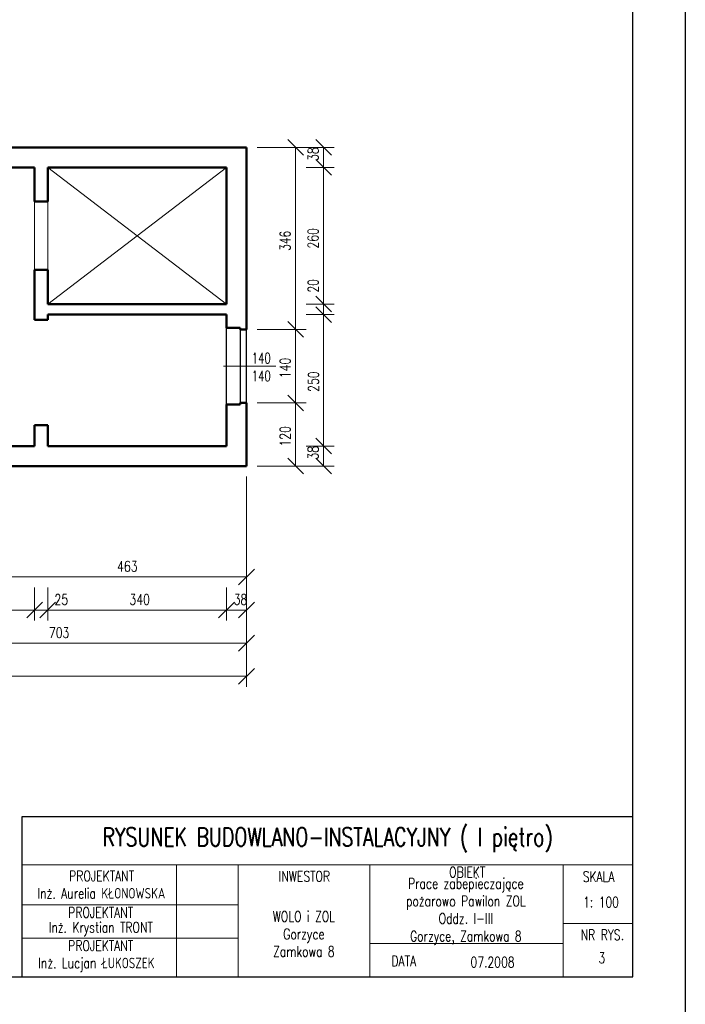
# Model space of a CAD drawing. Header units: millimetres. Extents: x -56112 to 30506, y -136199 to -2178.
# Tile 24 of 45: x 17851 to 30506, y -106021 to -87295. Entities that reach past the tile are written whole.
import ezdxf
from ezdxf.enums import TextEntityAlignment as Align

# ---------------------------------------------------------------- set-up
doc = ezdxf.new("R2010")
doc.units = ezdxf.units.MM
doc.header["$LTSCALE"] = 10
doc.header["$MEASUREMENT"] = 0
doc.header["$PDMODE"] = 35
doc.layers.get('0').update_dxf_attribs({"lineweight": 15})
for name, color, linetype, lineweight in [('L001', 1, 'Continuous', 18), ('L002', 2, 'Continuous', 25), ('L003', 3, 'Continuous', 50)]:
    doc.layers.add(name, color=color, linetype=linetype, lineweight=lineweight)
doc.layers.add('L004', color=4, linetype='Continuous')
doc.styles.get("Standard").update_dxf_attribs({"font": 'simplex.shx', "width": 0.75, "height": 200})
doc.dimstyles.new('1_100', dxfattribs={"dimtxt": 200, "dimasz": 300, "dimexe": 200, "dimexo": 200, "dimgap": 100, "dimtad": 1, "dimdec": 0, "dimlfac": 0.1, "dimtxsty": 'Standard', "dimblk": 'OBLIQUE', "dimcen": 250, "dimdle": 2, "dimclrt": 2, "dimadec": 0, "dimazin": 0, "dimtfac": 1, "dimtdec": 0, "dimtmove": 1, "dimatfit": 3, "dimfxl": 1, "dimarcsym": 0})

# ---------------------------------------------------------------- blocks, each defined once
blk = doc.blocks.new('_Oblique')
at = {"layer": 'L004', "color": 0, "lineweight": -2}
blk.add_line((-0.5, -0.5), (0.5, 0.5), dxfattribs=at)
blk = doc.blocks.new('*D1933')
at = {"layer": 'Defpoints'}
for p in [(-43796, -93024), (22164, -95784), (-10767, -99582), (22164, -99783)]:
    blk.add_point(p, dxfattribs=at)
at = {"layer": 'L001'}
for p, q in [((-43796, -93224), (-43796, -99983)), ((22164, -95984), (22164, -99983)), ((-43796, -99783), (22164, -99783))]:
    blk.add_line(p, q, dxfattribs=at)
at = {"layer": 'L001', "xscale": 300, "yscale": 300, "zscale": 300, "rotation": 180}
blk.add_blockref('_Oblique', (-43796, -99783), dxfattribs=at)
at = {"layer": 'L001', "xscale": 300, "yscale": 300, "zscale": 300}
blk.add_blockref('_Oblique', (22164, -99783), dxfattribs=at)
at = {"layer": 'L001', "color": 2, "linetype": 'Continuous', "width": 0.75}
blk.add_text('6596', height=200, dxfattribs=at).set_placement((-11028, -99582), align=Align.MIDDLE_LEFT)
blk = doc.blocks.new('*D1935')
at = {"layer": 'Defpoints'}
for p in [(15134, -96684), (18134, -97893), (16585, -98322), (18134, -98523)]:
    blk.add_point(p, dxfattribs=at)
at = {"layer": 'L001'}
for p, q in [((15134, -96884), (15134, -98723)), ((18134, -98093), (18134, -98723)), ((15134, -98523), (18134, -98523))]:
    blk.add_line(p, q, dxfattribs=at)
at = {"layer": 'L001', "xscale": 300, "yscale": 300, "zscale": 300, "rotation": 180}
blk.add_blockref('_Oblique', (15134, -98523), dxfattribs=at)
at = {"layer": 'L001', "xscale": 300, "yscale": 300, "zscale": 300}
blk.add_blockref('_Oblique', (18134, -98523), dxfattribs=at)
at = {"layer": 'L001', "color": 2, "linetype": 'Continuous', "width": 0.75}
blk.add_text('300', height=200, dxfattribs=at).set_placement((16392, -98322), align=Align.MIDDLE_LEFT)
blk = doc.blocks.new('*D1936')
at = {"layer": 'Defpoints'}
for p in [(22164, -95784), (15134, -96684), (18600, -98952), (22164, -99153)]:
    blk.add_point(p, dxfattribs=at)
at = {"layer": 'L001'}
for p, q in [((22164, -95984), (22164, -99353)), ((15134, -96884), (15134, -99353)), ((15134, -99153), (22164, -99153))]:
    blk.add_line(p, q, dxfattribs=at)
at = {"layer": 'L001', "xscale": 300, "yscale": 300, "zscale": 300, "rotation": 180}
blk.add_blockref('_Oblique', (15134, -99153), dxfattribs=at)
at = {"layer": 'L001', "xscale": 300, "yscale": 300, "zscale": 300}
blk.add_blockref('_Oblique', (22164, -99153), dxfattribs=at)
at = {"layer": 'L001', "color": 2, "linetype": 'Continuous', "width": 0.75}
blk.add_text('703', height=200, dxfattribs=at).set_placement((18407, -98952), align=Align.MIDDLE_LEFT)
blk = doc.blocks.new('*D1942')
at = {"layer": 'Defpoints'}
for p in [(18384, -97893), (21784, -97893), (20133, -98322), (21784, -98523)]:
    blk.add_point(p, dxfattribs=at)
at = {"layer": 'L001'}
for p, q in [((18384, -98093), (18384, -98723)), ((21784, -98093), (21784, -98723)), ((18384, -98523), (21784, -98523))]:
    blk.add_line(p, q, dxfattribs=at)
at = {"layer": 'L001', "xscale": 300, "yscale": 300, "zscale": 300, "rotation": 180}
blk.add_blockref('_Oblique', (18384, -98523), dxfattribs=at)
at = {"layer": 'L001', "xscale": 300, "yscale": 300, "zscale": 300}
blk.add_blockref('_Oblique', (21784, -98523), dxfattribs=at)
at = {"layer": 'L001', "color": 2, "linetype": 'Continuous', "width": 0.75}
blk.add_text('340', height=200, dxfattribs=at).set_placement((19940, -98322), align=Align.MIDDLE_LEFT)
blk = doc.blocks.new('*D1943')
at = {"layer": 'Defpoints'}
for p in [(17534, -95784), (22164, -95784), (19898, -97692), (22164, -97893)]:
    blk.add_point(p, dxfattribs=at)
at = {"layer": 'L001'}
for p, q in [((17534, -95984), (17534, -98093)), ((22164, -95984), (22164, -98093)), ((17534, -97893), (22164, -97893))]:
    blk.add_line(p, q, dxfattribs=at)
at = {"layer": 'L001', "xscale": 300, "yscale": 300, "zscale": 300, "rotation": 180}
blk.add_blockref('_Oblique', (17534, -97893), dxfattribs=at)
at = {"layer": 'L001', "xscale": 300, "yscale": 300, "zscale": 300}
blk.add_blockref('_Oblique', (22164, -97893), dxfattribs=at)
at = {"layer": 'L001', "color": 2, "linetype": 'Continuous', "width": 0.75}
blk.add_text('463', height=200, dxfattribs=at).set_placement((19705, -97692), align=Align.MIDDLE_LEFT)
blk = doc.blocks.new('*D1583')
at = {"layer": 'Defpoints'}
for p in [(18134, -97893), (18384, -97893), (18384, -98523), (18635, -98523)]:
    blk.add_point(p, dxfattribs=at)
at = {"layer": 'L001'}
for p, q in [((18134, -98093), (18134, -98723)), ((18384, -98093), (18384, -98723)), ((18132, -98523), (18134, -98523)), ((18134, -98523), (18384, -98523)), ((18757, -98523), (18384, -98523))]:
    blk.add_line(p, q, dxfattribs=at)
at = {"layer": 'L001', "xscale": 300, "yscale": 300, "zscale": 300}
blk.add_blockref('_Oblique', (18134, -98523), dxfattribs=at)
at = {"layer": 'L001', "xscale": 300, "yscale": 300, "zscale": 300, "rotation": 180}
blk.add_blockref('_Oblique', (18384, -98523), dxfattribs=at)
at = {"layer": 'L001', "color": 2, "linetype": 'Continuous', "width": 0.75}
blk.add_text('25', height=200, dxfattribs=at).set_placement((18514, -98323), align=Align.MIDDLE_LEFT)
blk = doc.blocks.new('*D1584')
at = {"layer": 'Defpoints'}
for p in [(22164, -95784), (21784, -97893), (22041, -98523), (22164, -98523)]:
    blk.add_point(p, dxfattribs=at)
at = {"layer": 'L001'}
for p, q in [((22164, -95984), (22164, -98723)), ((21784, -98093), (21784, -98723)), ((21782, -98523), (21784, -98523)), ((21784, -98523), (22164, -98523)), ((22166, -98523), (22164, -98523))]:
    blk.add_line(p, q, dxfattribs=at)
at = {"layer": 'L001', "xscale": 300, "yscale": 300, "zscale": 300}
blk.add_blockref('_Oblique', (21784, -98523), dxfattribs=at)
at = {"layer": 'L001', "xscale": 300, "yscale": 300, "zscale": 300, "rotation": 180}
blk.add_blockref('_Oblique', (22164, -98523), dxfattribs=at)
at = {"layer": 'L001', "color": 2, "linetype": 'Continuous', "width": 0.75}
blk.add_text('38', height=200, dxfattribs=at).set_placement((21920, -98323), align=Align.MIDDLE_LEFT)
blk = doc.blocks.new('*D1665')
at = {"layer": 'Defpoints'}
for p in [(22164, -89724), (23630, -89724), (23630, -89857), (23098, -90104)]:
    blk.add_point(p, dxfattribs=at)
at = {"layer": 'L001'}
for p, q in [((22364, -89724), (23830, -89724)), ((23630, -89722), (23630, -89724)), ((23630, -90104), (23630, -89724)), ((23298, -90104), (23830, -90104)), ((23630, -90106), (23630, -90104))]:
    blk.add_line(p, q, dxfattribs=at)
at = {"layer": 'L001', "xscale": 300, "yscale": 300, "zscale": 300}
for p, rotation in [((23630, -89724), 270), ((23630, -90104), 90)]:
    blk.add_blockref('_Oblique', p, dxfattribs=dict(at, rotation=rotation))
at = {"layer": 'L001', "color": 2, "linetype": 'Continuous', "width": 0.75}
blk.add_text('38', height=200, rotation=90, dxfattribs=at).set_placement((23430, -89979), align=Align.MIDDLE_LEFT)
blk = doc.blocks.new('*D1666')
at = {"layer": 'Defpoints'}
for p in [(23098, -95404), (23630, -95404), (23630, -95537), (22164, -95784)]:
    blk.add_point(p, dxfattribs=at)
at = {"layer": 'L001'}
for p, q in [((23298, -95404), (23830, -95404)), ((23630, -95402), (23630, -95404)), ((23630, -95784), (23630, -95404)), ((22364, -95784), (23830, -95784)), ((23630, -95786), (23630, -95784))]:
    blk.add_line(p, q, dxfattribs=at)
at = {"layer": 'L001', "xscale": 300, "yscale": 300, "zscale": 300}
for p, rotation in [((23630, -95404), 270), ((23630, -95784), 90)]:
    blk.add_blockref('_Oblique', p, dxfattribs=dict(at, rotation=rotation))
at = {"layer": 'L001', "color": 2, "linetype": 'Continuous', "width": 0.75}
blk.add_text('38', height=200, rotation=90, dxfattribs=at).set_placement((23430, -95659), align=Align.MIDDLE_LEFT)
blk = doc.blocks.new('*D1985')
at = {"layer": 'Defpoints'}
for p in [(22164, -89724), (23098, -89724), (22897, -91503), (22164, -93184)]:
    blk.add_point(p, dxfattribs=at)
at = {"layer": 'L001'}
for p, q in [((22364, -89724), (23298, -89724)), ((23098, -93184), (23098, -89724)), ((22364, -93184), (23298, -93184))]:
    blk.add_line(p, q, dxfattribs=at)
at = {"layer": 'L001', "xscale": 300, "yscale": 300, "zscale": 300}
for p, rotation in [((23098, -89724), 90), ((23098, -93184), 270)]:
    blk.add_blockref('_Oblique', p, dxfattribs=dict(at, rotation=rotation))
at = {"layer": 'L001', "color": 2, "linetype": 'Continuous', "width": 0.75}
blk.add_text('346', height=200, rotation=90, dxfattribs=at).set_placement((22897, -91693), align=Align.MIDDLE_LEFT)
blk = doc.blocks.new('*D1986')
at = {"layer": 'Defpoints'}
for p in [(22164, -93184), (23098, -93184), (22897, -93933), (22164, -94584)]:
    blk.add_point(p, dxfattribs=at)
at = {"layer": 'L001'}
for p, q in [((22364, -93184), (23298, -93184)), ((23098, -94584), (23098, -93184)), ((22364, -94584), (23298, -94584))]:
    blk.add_line(p, q, dxfattribs=at)
at = {"layer": 'L001', "xscale": 300, "yscale": 300, "zscale": 300}
for p, rotation in [((23098, -93184), 90), ((23098, -94584), 270)]:
    blk.add_blockref('_Oblique', p, dxfattribs=dict(at, rotation=rotation))
at = {"layer": 'L001', "color": 2, "linetype": 'Continuous', "width": 0.75}
blk.add_text('140', height=200, rotation=90, dxfattribs=at).set_placement((22897, -94112), align=Align.MIDDLE_LEFT)
blk = doc.blocks.new('*D1987')
at = {"layer": 'Defpoints'}
for p in [(22164, -94584), (23098, -94584), (22897, -95233), (22164, -95784)]:
    blk.add_point(p, dxfattribs=at)
at = {"layer": 'L001'}
for p, q in [((22364, -94584), (23298, -94584)), ((23098, -95784), (23098, -94584)), ((22364, -95784), (23298, -95784))]:
    blk.add_line(p, q, dxfattribs=at)
at = {"layer": 'L001', "xscale": 300, "yscale": 300, "zscale": 300}
for p, rotation in [((23098, -94584), 90), ((23098, -95784), 270)]:
    blk.add_blockref('_Oblique', p, dxfattribs=dict(at, rotation=rotation))
at = {"layer": 'L001', "color": 2, "linetype": 'Continuous', "width": 0.75}
blk.add_text('120', height=200, rotation=90, dxfattribs=at).set_placement((22897, -95412), align=Align.MIDDLE_LEFT)
blk = doc.blocks.new('*D1670')
at = {"layer": 'Defpoints'}
for p in [(23630, -92363), (23098, -92704), (23630, -92704), (23098, -92904)]:
    blk.add_point(p, dxfattribs=at)
at = {"layer": 'L001'}
for p, q in [((23630, -92242), (23630, -92704)), ((23298, -92704), (23830, -92704)), ((23630, -92904), (23630, -92704)), ((23298, -92904), (23830, -92904)), ((23630, -92906), (23630, -92904))]:
    blk.add_line(p, q, dxfattribs=at)
at = {"layer": 'L001', "xscale": 300, "yscale": 300, "zscale": 300}
for p, rotation in [((23630, -92704), 270), ((23630, -92904), 90)]:
    blk.add_blockref('_Oblique', p, dxfattribs=dict(at, rotation=rotation))
at = {"layer": 'L001', "color": 2, "linetype": 'Continuous', "width": 0.75}
blk.add_text('20', height=200, rotation=90, dxfattribs=at).set_placement((23430, -92485), align=Align.MIDDLE_LEFT)
blk = doc.blocks.new('*D1988')
at = {"layer": 'Defpoints'}
for p in [(23098, -92904), (23630, -92904), (23438, -94178), (23098, -95404)]:
    blk.add_point(p, dxfattribs=at)
at = {"layer": 'L001'}
for p, q in [((23298, -92904), (23830, -92904)), ((23630, -95404), (23630, -92904)), ((23298, -95404), (23830, -95404))]:
    blk.add_line(p, q, dxfattribs=at)
at = {"layer": 'L001', "xscale": 300, "yscale": 300, "zscale": 300}
for p, rotation in [((23630, -92904), 90), ((23630, -95404), 270)]:
    blk.add_blockref('_Oblique', p, dxfattribs=dict(at, rotation=rotation))
at = {"layer": 'L001', "color": 2, "linetype": 'Continuous', "width": 0.75}
blk.add_text('250', height=200, rotation=90, dxfattribs=at).set_placement((23438, -94371), align=Align.MIDDLE_LEFT)
blk = doc.blocks.new('*D1989')
at = {"layer": 'Defpoints'}
for p in [(23098, -90104), (23630, -90104), (23429, -91453), (23098, -92704)]:
    blk.add_point(p, dxfattribs=at)
at = {"layer": 'L001'}
for p, q in [((23298, -90104), (23830, -90104)), ((23630, -92704), (23630, -90104)), ((23298, -92704), (23830, -92704))]:
    blk.add_line(p, q, dxfattribs=at)
at = {"layer": 'L001', "xscale": 300, "yscale": 300, "zscale": 300}
for p, rotation in [((23630, -90104), 90), ((23630, -92704), 270)]:
    blk.add_blockref('_Oblique', p, dxfattribs=dict(at, rotation=rotation))
at = {"layer": 'L001', "color": 2, "linetype": 'Continuous', "width": 0.75}
blk.add_text('260', height=200, rotation=90, dxfattribs=at).set_placement((23429, -91646), align=Align.MIDDLE_LEFT)

msp = doc.modelspace()

# ---------------------------------------------------------------- linework, layer by layer
at = {"color": 7, "linetype": 'Continuous'}
for p, q in [((17894.1, -103369.9, 0), (29505.6, -103369.9, 0)), ((20832.9, -103369.9, 0), (20832.9, -105499.4, 0)), ((22004.7, -103380.6, 0), (22004.7, -105489.8, 0)), ((24506.8, -103369.9, 0), (24506.8, -105499.4, 0)), ((28185.9, -103369.9, 0), (28186.1, -105499.4, 0)), ((17891.4, -104129.5, 0), (22004.7, -104129.5, 0)), ((29505.6, -104485.4, 0), (28186, -104485.4, 0)), ((17894.1, -104765.3, 0), (22004.7, -104765.3, 0)), ((24504.1, -104866, 0), (28185.9, -104866, 0))]:
    msp.add_line(p, q, dxfattribs=at)
at = {"layer": 'Defpoints'}
msp.add_3dface([(-51868.7, -76799.4, 0), (30505.6, -76799.4, 0), (30505.6, -106499.4, 0), (-51868.7, -106499.4, 0)], dxfattribs=at)
at = {"layer": 'L001'}
for p, q in [((18384, -90104.4), (21784, -92704.4)), ((18384, -92704.4), (21784, -90104.4)), ((18134, -90754.4), (18134, -92054.4)), ((18384, -90754.4), (18384, -92054.4)), ((21726.5, -93884.4), (22722.7, -93884.4))]:
    msp.add_line(p, q, dxfattribs=at)
at = {"layer": 'L002'}
for p, q in [((21784, -94614.4), (21784, -93154.4)), ((22044, -93184.4), (22044, -94584.4)), ((22164, -94584.4), (22164, -93184.4))]:
    msp.add_line(p, q, dxfattribs=at)
at = {"layer": 'L003'}
for p, q in [((15134, -89724.4), (22164, -89724.4)), ((22164, -89724.4), (22164, -93184.4)), ((15134, -90104.4), (18134, -90104.4)), ((18134, -90104.4), (18134, -90754.4)), ((18384, -90104.4), (21784, -90104.4)), ((18384, -90104.4), (18384, -90754.4)), ((21784, -90104.4), (21784, -92704.4)), ((18134, -90754.4), (18384, -90754.4)), ((18134, -92054.4), (18134, -93004.4)), ((18134, -92054.4), (18384, -92054.4)), ((18384, -92054.4), (18384, -92704.4)), ((18384, -92704.4), (21784, -92704.4)), ((18134, -93004.4), (18384, -93004.4)), ((18384, -92904.4), (21784, -92904.4)), ((18384, -92904.4), (18384, -93004.4)), ((21784, -93154.4), (21784, -92904.4)), ((21784, -93154.4), (22044, -93154.4)), ((22044, -93154.4), (22044, -93184.4)), ((22164, -93184.4), (22044, -93184.4)), ((21784, -94614.4), (21784, -95404.4)), ((21784, -94614.4), (22044, -94614.4)), ((22164, -94584.4), (22044, -94584.4)), ((22044, -94614.4), (22044, -94584.4)), ((22164, -94584.4), (22164, -95784.4)), ((18134, -95004.4), (18384, -95004.4)), ((18134, -95004.4), (18134, -95404.4)), ((18384, -95004.4), (18384, -95404.4)), ((17564, -95404.4), (18134, -95404.4)), ((18384, -95404.4), (21784, -95404.4)), ((17534, -95784.4), (22164, -95784.4))]:
    msp.add_line(p, q, dxfattribs=at)
at = {"layer": 'L004'}
for points in [[(29505.6, -77799.4, 0), (-50868.7, -77799.4, 0), (-50868.7, -105499.4, 0), (29505.6, -105499.4, 0)], [(17894.1, -105499.4, 0), (29505.6, -105499.4, 0), (29505.6, -102457.3, 0), (17894.1, -102457.3, 0)]]:
    msp.add_3dface(points, dxfattribs=at)

# ---------------------------------------------------------------- texts
at = {"color": 7, "insert": (23704.3, -102895.2, 0), "char_height": 350, "width": 11197.291, "attachment_point": 5, "rotation": 0, "line_spacing_factor": 1.200298}
msp.add_mtext('RYSUNEK BUDOWLANO-INSTALACYJNY ( I piętro)', dxfattribs=at)
at = {"color": 7, "char_height": 200, "attachment_point": 5, "line_spacing_factor": 0.6003}
for s, insert, width in [('PROJEKTANT', (19408.8, -103580.6, 0), 2364.519), ('INWESTOR', (23263, -103587, 0), 2733.975), ('OBIEKT', (26360.2, -103507.7, 0), 4433.472), ('SKALA', (28857, -103593, 0), 1266.706), ('1: 100', (28903, -104079.1, 0), 1199.71), ('PROJEKTANT', (19391, -104275.8, 0), 1700), ('Inż. Krystian TRONT', (19392.5, -104591.2, 0), 2868.051), ('NR RYS.', (28929.6, -104700.6, 0), 1636.162), ('PROJEKTANT', (19391, -104906.2, 0), 1700), ('3', (28919.1, -105138.7, 0), 1461.147), ('DATA', (25153.7, -105198.1, 0), 1636.162), ('07.2008', (26841.2, -105219.8, 0), 2090.065)]:
    msp.add_mtext(s, dxfattribs=dict(at, insert=insert, width=width))
at = {"color": 7, "char_height": 200, "attachment_point": 5}
for s, insert, width in [('Inż. Aurelia KŁONOWSKA', (19405, -103909.5, 0), 3050), ('Prace zabepieczające\\Ppożarowo Pawilon ZOL\\POddz. I-III\\PGorzyce, Zamkowa 8\\P ', (26333.7, -104423.6, 0), 4338.95), ('WOLO i ZOL\\PGorzyce \\PZamkowa 8', (23254.4, -104683.7, 0), 2499.395), ('Inż. Lucjan ŁUKOSZEK', (19308.9, -105268.8, 0), 2641.721)]:
    msp.add_mtext(s, dxfattribs=dict(at, insert=insert, width=width))
at = {"layer": 'L001', "width": 0.7}
for p in [(22444, -93891.8), (22444, -94231.2)]:
    msp.add_text('140', height=200, dxfattribs=at).set_placement(p, align=Align.BOTTOM_CENTER)

# ---------------------------------------------------------------- dimensions: what is measured, and where the dimension line sits
at = {"layer": 'L001'}
for base, p1, p2, picture, middle in [((23630, -89724.4), (23098.2, -90104.4), (22164, -89724.4), '*D1665', (23630, -89857.4)), ((23630, -92704.4), (23098.2, -92904.4), (23098.2, -92704.4), '*D1670', (23630, -92363.4)), ((23630, -95404.4), (22164, -95784.4), (23098.2, -95404.4), '*D1666', (23630, -95537.4))]:
    dim = msp.add_linear_dim(base=base, p1=p1, p2=p2, angle=90, dimstyle='1_100', dxfattribs=at)
    dim.commit()
    dim.dimension.update_dxf_attribs({"geometry": picture, "text_midpoint": middle, "dimtype": 160})
for base, p1, p2, picture, middle in [((23098.2, -89724.4), (22164, -93184.4), (22164, -89724.4), '*D1985', (22897.2, -91503.4)), ((23630, -90104.4), (23098.2, -92704.4), (23098.2, -90104.4), '*D1989', (23429, -91453.4)), ((23630, -92904.4), (23098.2, -95404.4), (23098.2, -92904.4), '*D1988', (23437.9, -94177.9)), ((23098.2, -93184.4), (22164, -94584.4), (22164, -93184.4), '*D1986', (22897.2, -93933.4)), ((23098.2, -94584.4), (22164, -95784.4), (22164, -94584.4), '*D1987', (22897.2, -95233.4))]:
    dim = msp.add_linear_dim(base=base, p1=p1, p2=p2, angle=90, dimstyle='1_100', override={"dimtad": 0}, dxfattribs=at)
    dim.commit()
    dim.dimension.update_dxf_attribs({"geometry": picture, "text_midpoint": middle, "dimtype": 160})
for base, p1, p2, picture, middle in [((22164, -99783.4), (-43796, -93024.4), (22164, -95784.4), '*D1933', (-10767, -99582.4)), ((22164, -99153.4), (15134, -96684.4), (22164, -95784.4), '*D1936', (18600, -98952.3)), ((22164, -97893.3), (17534, -95784.4), (22164, -95784.4), '*D1943', (19898, -97692.3)), ((18134, -98523.3), (15134, -96684.4), (18134, -97893.3), '*D1935', (16585, -98322.3)), ((21784, -98523.3), (18384, -97893.3), (21784, -97893.3), '*D1942', (20133, -98322.3))]:
    dim = msp.add_linear_dim(base=base, p1=p1, p2=p2, dimstyle='1_100', override={"dimtad": 0}, dxfattribs=at)
    dim.commit()
    dim.dimension.update_dxf_attribs({"geometry": picture, "text_midpoint": middle, "dimtype": 160})
for base, p1, p2, picture, middle in [((22164, -98523.3), (21784, -97893.3), (22164, -95784.4), '*D1584', (22041, -98523.3)), ((18384, -98523.3), (18134, -97893.3), (18384, -97893.3), '*D1583', (18635.4, -98523.3))]:
    dim = msp.add_linear_dim(base=base, p1=p1, p2=p2, dimstyle='1_100', dxfattribs=at)
    dim.commit()
    dim.dimension.update_dxf_attribs({"geometry": picture, "text_midpoint": middle, "dimtype": 160})

doc.saveas('drawing.dxf')
